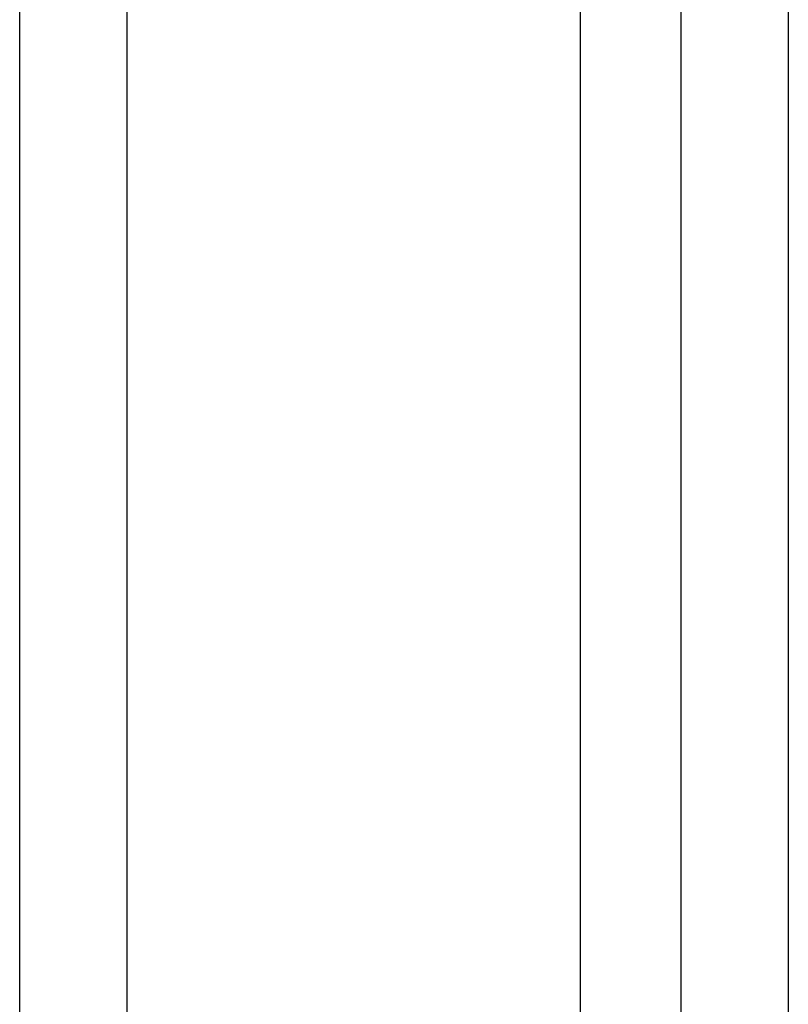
# Model space of a CAD drawing. Header units: inches. Extents: x 28 to 747, y 82 to 346.
# Tile 196 of 246: x 737.81 to 738.81, y 264.86 to 266.15. Entities that reach past the tile are written whole.
import ezdxf

# ---------------------------------------------------------------- set-up
doc = ezdxf.new("R2010")
doc.units = ezdxf.units.IN
doc.header["$MEASUREMENT"] = 0
doc.layers.add('Visible Edges(ANSI)', color=7, linetype='Continuous', lineweight=25)
doc.layers.add('Visible Tangent Edges(ANSI)', color=7, linetype='Continuous', lineweight=25)

msp = doc.modelspace()

# ---------------------------------------------------------------- linework, layer by layer
at = {"layer": 'Visible Edges(ANSI)'}
msp.add_line((738.5389, 249.601), (738.5389, 281.1203), dxfattribs=at)
at = {"layer": 'Visible Tangent Edges(ANSI)'}
for p, q in [((738.6697, 281.2618), (738.6697, 249.5801)), ((737.8084, 249.1646), (737.8084, 280.7794)), ((737.9484, 249.1646), (737.9484, 280.7794)), ((738.8097, 280.629), (738.8097, 250.2129))]:
    msp.add_line(p, q, dxfattribs=at)

doc.saveas('drawing.dxf')
